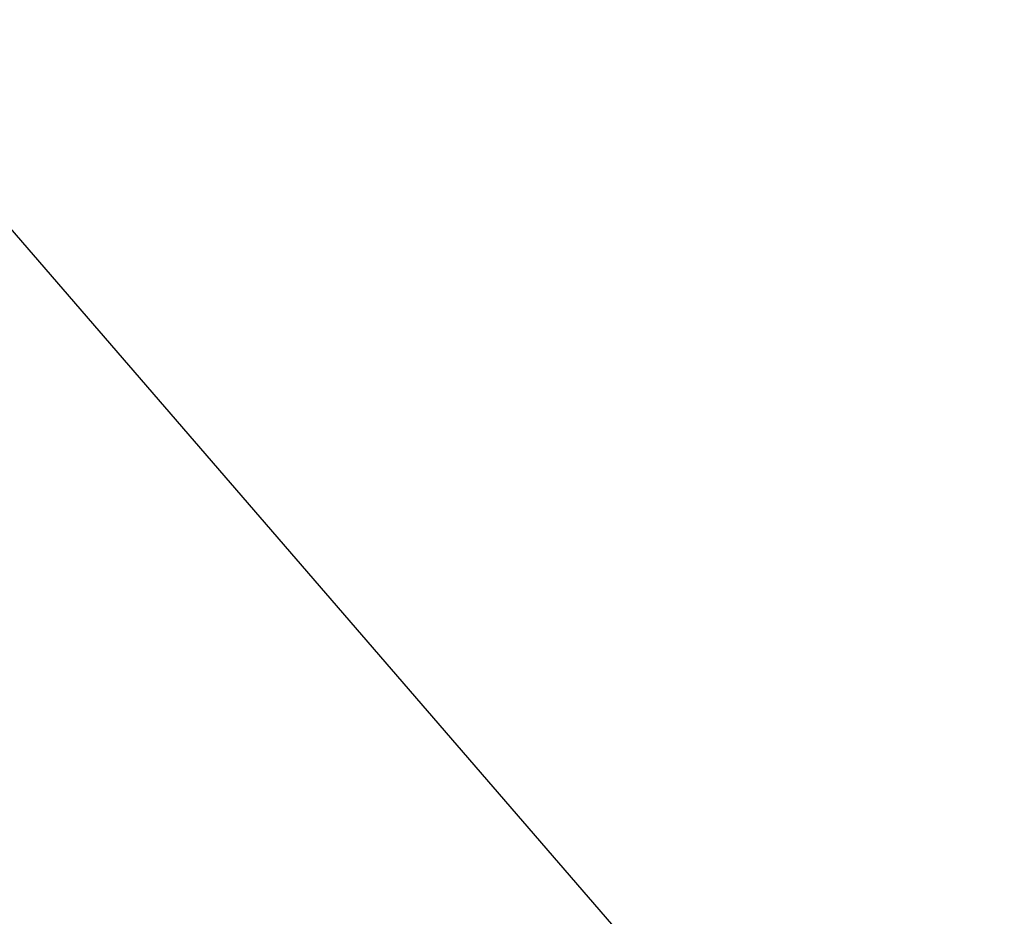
# Model space of a CAD drawing. Header units: millimetres. Extents: x 0.5 to 96.4, y -47.8 to 48.
# Tile 134 of 256: x 26.8322 to 26.8583, y -27.8061 to -27.7823. Entities that reach past the tile are written whole.
import ezdxf

# ---------------------------------------------------------------- set-up
doc = ezdxf.new("R2010")
doc.units = ezdxf.units.MM
doc.header["$LTSCALE"] = 25.4
doc.layers.get('0').update_dxf_attribs({"true_color": 0xff5454})

# ---------------------------------------------------------------- blocks, each defined once
blk = doc.blocks.new('WORKSHOP-A-6337.STL#1')
at = {"color": 250, "true_color": 0x262626}
mesh = blk.add_polyface(dxfattribs=at)
corners = [(27.80081, -26.446417, 154.995392), (26.791317, -27.709116, 149.615738), (26.828836, -27.784218, 149.630249)]
mesh.append_faces([[corners[k] for k in face] for face in [(0, 1, 2)]], dxfattribs={"color": 250})
mesh = blk.add_polyface(dxfattribs=at)
corners = [(27.61824, -28.697561, 149.733337), (23.517889, -32.341347, 134.609131), (24.307293, -33.254688, 134.712219), (26.828836, -27.784218, 149.630249)]
mesh.append_faces([[corners[k] for k in face] for face in [(0, 1, 2), (1, 0, 3)]], dxfattribs={"vtx0": -1, "color": 250})
blk = doc.blocks.new('Grupuj#1')
at = {"color": 0}
blk.add_blockref('WORKSHOP-A-6337.STL#1', (-0.507188, 47.844349, -17.197577), dxfattribs=at)

msp = doc.modelspace()

# ---------------------------------------------------------------- block references
at = {"color": 0}
msp.add_blockref('Grupuj#1', (0.507188, -47.844349, 17.197577), dxfattribs=at)

doc.saveas('drawing.dxf')
